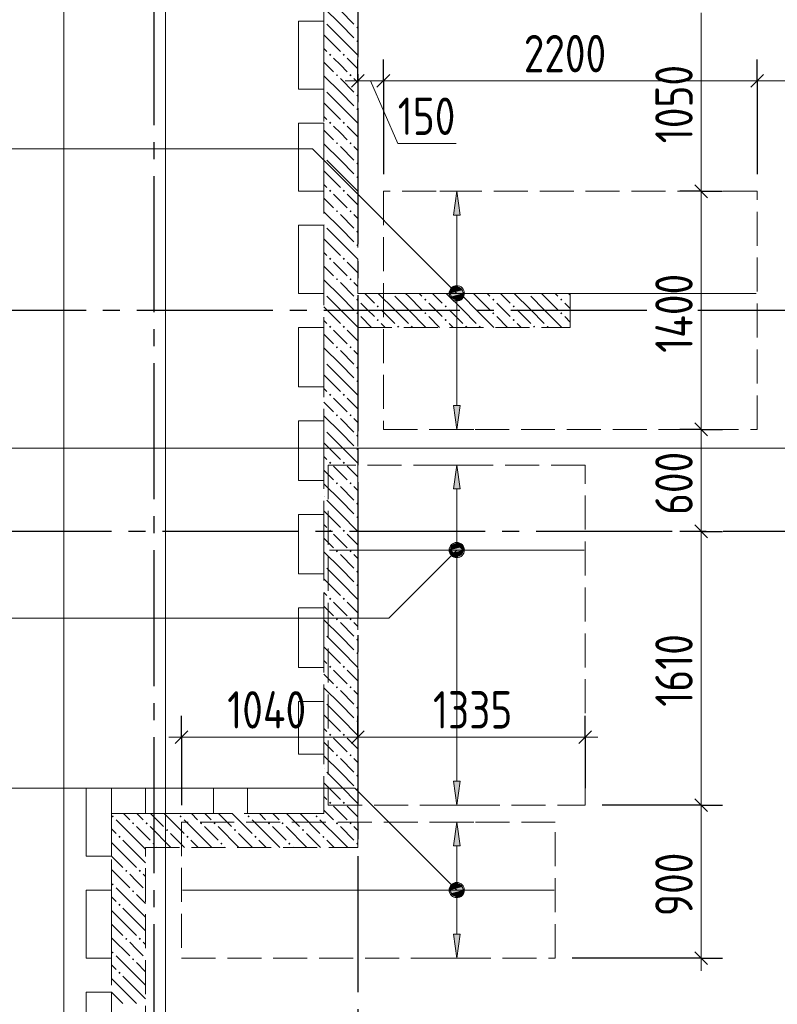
# Model space of a CAD drawing. Header units: millimetres. Extents: x 0 to 43617, y 0 to 59400.
# Tile 4 of 36: x 7134 to 11592, y 21748 to 27540. Entities that reach past the tile are written whole.
import ezdxf

# ---------------------------------------------------------------- set-up
doc = ezdxf.new("R2010")
doc.units = ezdxf.units.MM
doc.linetypes.add('______2', pattern=[270, 200, -70])
doc.linetypes.add('______5', pattern=[1100, 800, -100, 100, -100])
for name, color, linetype, lineweight in [('Standard', 7, 'Continuous', 25), ('ДОП Верх по У', 7, 'Continuous', 25), ('Оси', 40, '______5', 18), ('Позиционная метка номер позиции', 7, 'Continuous', 13), ('Примечания', 7, 'Continuous', 25)]:
    doc.layers.add(name, color=color, linetype=linetype, lineweight=lineweight)
doc.layers.add('ЖБ Перекрытие верхний уровень', color=7, linetype='Continuous', lineweight=25, true_color=0xe0e0ff)
doc.layers.add('ЖБ Стена верхний уровень', color=7, linetype='Continuous', lineweight=25, true_color=0x006e00)
doc.styles.add('GOST 2.304-81', font='txt')

msp = doc.modelspace()

# ---------------------------------------------------------------- hatches: boundary and pattern name
at = {"layer": 'ДОП Верх по У', "linetype": 'Continuous', "lineweight": 13, "transparency": 33554687}
for points in [[(9726, 26390), (9706, 26530), (9686, 26390)], [(9668.5, 25930), (9743.5, 25930), (9738.2, 25948.7)], [(9668.5, 25930), (9738.2, 25948.7), (9673.7, 25948.7)], [(9673.7, 25948.7), (9738.2, 25948.7), (9724.7, 25962.2)], [(9673.7, 25948.7), (9724.7, 25962.2), (9687.2, 25962.2)], [(9687.2, 25962.2), (9724.7, 25962.2), (9706, 25967.5)], [(9673.7, 25911.2), (9743.5, 25930), (9668.5, 25930)], [(9673.7, 25911.2), (9738.2, 25911.2), (9743.5, 25930)], [(9687.2, 25897.7), (9738.2, 25911.2), (9673.7, 25911.2)], [(9687.2, 25897.7), (9724.7, 25897.7), (9738.2, 25911.2)], [(9724.7, 25897.7), (9687.2, 25897.7), (9706, 25892.5)], [(9726, 24780), (9706, 24920), (9686, 24780)], [(9673.7, 24438.8), (9738.2, 24438.8), (9724.7, 24452.3)], [(9673.7, 24438.8), (9724.7, 24452.3), (9687.2, 24452.3)], [(9687.2, 24452.3), (9724.7, 24452.3), (9706, 24457.5)], [(9668.5, 24420), (9743.5, 24420), (9738.2, 24438.8)], [(9668.5, 24420), (9738.2, 24438.8), (9673.7, 24438.8)], [(9673.7, 24401.3), (9743.5, 24420), (9668.5, 24420)], [(9673.7, 24401.3), (9738.2, 24401.3), (9743.5, 24420)], [(9687.2, 24387.8), (9738.2, 24401.3), (9673.7, 24401.3)], [(9687.2, 24387.8), (9724.7, 24387.8), (9738.2, 24401.3)], [(9724.7, 24387.8), (9687.2, 24387.8), (9706, 24382.5)], [(9726, 22680), (9706, 22820), (9686, 22680)], [(9668.5, 22420), (9743.5, 22420), (9738.2, 22438.8)], [(9668.5, 22420), (9738.2, 22438.8), (9673.7, 22438.8)], [(9673.7, 22401.2), (9743.5, 22420), (9668.5, 22420)], [(9673.7, 22438.8), (9738.2, 22438.8), (9724.7, 22452.2)], [(9673.7, 22438.8), (9724.7, 22452.2), (9687.2, 22452.2)], [(9673.7, 22401.2), (9738.2, 22401.2), (9743.5, 22420)], [(9687.2, 22452.2), (9724.7, 22452.2), (9706, 22457.5)], [(9687.2, 22387.7), (9738.2, 22401.2), (9673.7, 22401.2)], [(9687.2, 22387.7), (9724.7, 22387.7), (9738.2, 22401.2)], [(9724.7, 22387.7), (9687.2, 22387.7), (9706, 22382.5)]]:
    msp.add_hatch(color=7, dxfattribs=at).paths.add_polyline_path(points)
for points in [[(9726, 25270), (9706, 25130), (9686, 25270)], [(9726, 23060), (9706, 22920), (9686, 23060)], [(9726, 22160), (9706, 22020), (9686, 22160)]]:
    msp.add_hatch(color=7, dxfattribs=at).paths.add_polyline_path(points, flags=16)
at = {"layer": 'ЖБ Стена верхний уровень', "linetype": 'Continuous', "lineweight": 18, "transparency": 33554687}
for points in [[(8924, 27536.6), (8927.5, 27533.1), (8924, 27529.7)], [(9114.5, 27493.1), (9121, 27499.6), (9124, 27496.6), (9124, 27489.7), (9121, 27486.6)], [(9114.5, 27413.1), (9121, 27419.6), (9124, 27416.6), (9124, 27409.7), (9121, 27406.6)], [(8954.5, 27333.1), (8960.9, 27339.6), (8967.4, 27333.1), (8960.9, 27326.6)], [(9034.5, 27333.1), (9041, 27339.6), (9047.4, 27333.1), (9041, 27326.6)], [(8994.5, 27213.1), (9001, 27219.6), (9007.5, 27213.1), (9001, 27206.6)], [(9074.5, 27213.1), (9081, 27219.6), (9087.5, 27213.1), (9081, 27206.6)], [(8924, 27136.6), (8927.5, 27133.1), (8924, 27129.7)], [(9114.5, 27093.1), (9121, 27099.6), (9124, 27096.6), (9124, 27089.7), (9121, 27086.6)], [(9114.5, 27013.1), (9121, 27019.6), (9124, 27016.6), (9124, 27009.7), (9121, 27006.6)], [(8954.5, 26933.1), (8960.9, 26939.6), (8967.4, 26933.1), (8960.9, 26926.6)], [(9034.5, 26933.1), (9041, 26939.6), (9047.4, 26933.1), (9041, 26926.6)], [(8994.5, 26813.1), (9001, 26819.6), (9007.5, 26813.1), (9001, 26806.6)], [(9074.5, 26813.1), (9081, 26819.6), (9087.5, 26813.1), (9081, 26806.6)], [(8924, 26736.6), (8927.5, 26733.1), (8924, 26729.7)], [(9114.5, 26693.1), (9121, 26699.6), (9124, 26696.6), (9124, 26689.7), (9121, 26686.6)], [(9114.5, 26613.1), (9121, 26619.6), (9124, 26616.6), (9124, 26609.7), (9121, 26606.6)], [(8954.5, 26533.1), (8960.9, 26539.6), (8967.4, 26533.1), (8960.9, 26526.6)], [(9034.5, 26533.1), (9041, 26539.6), (9047.4, 26533.1), (9041, 26526.6)], [(8994.5, 26413.1), (9001, 26419.6), (9007.5, 26413.1), (9001, 26406.6)], [(9074.5, 26413.1), (9081, 26419.6), (9087.5, 26413.1), (9081, 26406.6)], [(8924, 26336.6), (8927.5, 26333.1), (8924, 26329.7)], [(9114.5, 26293.1), (9121, 26299.6), (9124, 26296.6), (9124, 26289.7), (9121, 26286.6)], [(9114.5, 26213.1), (9121, 26219.6), (9124, 26216.6), (9124, 26209.7), (9121, 26206.6)], [(8954.5, 26133.1), (8960.9, 26139.6), (8967.4, 26133.1), (8960.9, 26126.6)], [(9034.5, 26133.1), (9041, 26139.6), (9047.4, 26133.1), (9041, 26126.6)], [(8994.5, 26013.1), (9001, 26019.6), (9007.5, 26013.1), (9001, 26006.6)], [(9074.5, 26013.1), (9081, 26019.6), (9087.5, 26013.1), (9081, 26006.6)], [(8924, 25936.6), (8927.5, 25933.1), (8924, 25929.7)], [(9114.5, 25893.1), (9121, 25899.6), (9124, 25896.6), (9124, 25889.7), (9121, 25886.6)], [(9124, 25896.6), (9127.5, 25893.1), (9124, 25889.7)], [(9324.3, 25930), (9321, 25926.6), (9317.6, 25930)], [(9514.5, 25893.1), (9521, 25899.6), (9527.5, 25893.1), (9521, 25886.6)], [(9724.3, 25930), (9721, 25926.6), (9717.6, 25930)], [(9914.5, 25893.1), (9921, 25899.6), (9927.5, 25893.1), (9921, 25886.6)], [(10124.3, 25930), (10121, 25926.6), (10117.6, 25930)], [(10314.5, 25893.1), (10321, 25899.6), (10327.5, 25893.1), (10321, 25886.6)], [(9234.5, 25853.1), (9241, 25859.6), (9247.4, 25853.1), (9241, 25846.6)], [(9634.5, 25853.1), (9641, 25859.6), (9647.4, 25853.1), (9641, 25846.6)], [(10034.5, 25853.1), (10041, 25859.6), (10047.4, 25853.1), (10041, 25846.6)], [(9114.5, 25813.1), (9121, 25819.6), (9124, 25816.6), (9124, 25809.7), (9121, 25806.6)], [(9124, 25816.6), (9127.5, 25813.1), (9124, 25809.7)], [(9234.5, 25773.1), (9241, 25779.6), (9247.4, 25773.1), (9241, 25766.6)], [(9514.5, 25813.1), (9521, 25819.6), (9527.5, 25813.1), (9521, 25806.6)], [(9634.5, 25773.1), (9641, 25779.6), (9647.4, 25773.1), (9641, 25766.6)], [(9914.5, 25813.1), (9921, 25819.6), (9927.5, 25813.1), (9921, 25806.6)], [(10034.5, 25773.1), (10041, 25779.6), (10047.4, 25773.1), (10041, 25766.6)], [(10314.5, 25813.1), (10321, 25819.6), (10327.5, 25813.1), (10321, 25806.6)], [(8954.5, 25733.1), (8960.9, 25739.6), (8967.4, 25733.1), (8960.9, 25726.6)], [(9034.5, 25733.1), (9041, 25739.6), (9047.4, 25733.1), (9041, 25726.6)], [(9354.5, 25733.1), (9360.9, 25739.6), (9367.4, 25733.1), (9364.3, 25730), (9357.6, 25730)], [(9434.5, 25733.1), (9441, 25739.6), (9447.4, 25733.1), (9444.3, 25730), (9437.6, 25730)], [(9754.5, 25733.1), (9760.9, 25739.6), (9767.4, 25733.1), (9764.3, 25730), (9757.6, 25730)], [(9834.5, 25733.1), (9841, 25739.6), (9847.4, 25733.1), (9844.3, 25730), (9837.6, 25730)], [(10154.5, 25733.1), (10160.9, 25739.6), (10167.4, 25733.1), (10164.3, 25730), (10157.6, 25730)], [(10234.5, 25733.1), (10241, 25739.6), (10247.4, 25733.1), (10244.3, 25730), (10237.6, 25730)], [(8994.5, 25613.1), (9001, 25619.6), (9007.5, 25613.1), (9001, 25606.6)], [(9074.5, 25613.1), (9081, 25619.6), (9087.5, 25613.1), (9081, 25606.6)], [(8924, 25536.6), (8927.5, 25533.1), (8924, 25529.7)], [(9114.5, 25493.1), (9121, 25499.6), (9124, 25496.6), (9124, 25489.7), (9121, 25486.6)], [(9114.5, 25413.1), (9121, 25419.6), (9124, 25416.6), (9124, 25409.7), (9121, 25406.6)], [(8954.5, 25333.1), (8960.9, 25339.6), (8967.4, 25333.1), (8960.9, 25326.6)], [(9034.5, 25333.1), (9041, 25339.6), (9047.4, 25333.1), (9041, 25326.6)], [(8994.5, 25213.1), (9001, 25219.6), (9007.5, 25213.1), (9001, 25206.6)], [(9074.5, 25213.1), (9081, 25219.6), (9087.5, 25213.1), (9081, 25206.6)], [(8924, 25136.6), (8927.5, 25133.1), (8924, 25129.7)], [(9114.5, 25093.1), (9121, 25099.6), (9124, 25096.6), (9124, 25089.7), (9121, 25086.6)], [(9114.5, 25013.1), (9121, 25019.6), (9124, 25016.6), (9124, 25009.7), (9121, 25006.6)], [(8954.5, 24933.1), (8960.9, 24939.6), (8967.4, 24933.1), (8960.9, 24926.6)], [(9034.5, 24933.1), (9041, 24939.6), (9047.4, 24933.1), (9041, 24926.6)], [(8994.5, 24813.1), (9001, 24819.6), (9007.5, 24813.1), (9001, 24806.6)], [(9074.5, 24813.1), (9081, 24819.6), (9087.5, 24813.1), (9081, 24806.6)], [(8924, 24736.6), (8927.5, 24733.1), (8924, 24729.7)], [(9114.5, 24693.1), (9121, 24699.6), (9124, 24696.6), (9124, 24689.7), (9121, 24686.6)], [(9114.5, 24613.1), (9121, 24619.6), (9124, 24616.6), (9124, 24609.7), (9121, 24606.6)], [(8954.5, 24533.1), (8960.9, 24539.6), (8967.4, 24533.1), (8960.9, 24526.6)], [(9034.5, 24533.1), (9041, 24539.6), (9047.4, 24533.1), (9041, 24526.6)], [(8994.5, 24413.1), (9001, 24419.6), (9007.5, 24413.1), (9001, 24406.6)], [(9074.5, 24413.1), (9081, 24419.6), (9087.5, 24413.1), (9081, 24406.6)], [(8924, 24336.6), (8927.5, 24333.1), (8924, 24329.7)], [(9114.5, 24293.1), (9121, 24299.6), (9124, 24296.6), (9124, 24289.7), (9121, 24286.6)], [(9114.5, 24213.1), (9121, 24219.6), (9124, 24216.6), (9124, 24209.7), (9121, 24206.6)], [(8954.5, 24133.1), (8960.9, 24139.6), (8967.4, 24133.1), (8960.9, 24126.6)], [(9034.5, 24133.1), (9041, 24139.6), (9047.4, 24133.1), (9041, 24126.6)], [(8994.5, 24013.1), (9001, 24019.6), (9007.5, 24013.1), (9001, 24006.6)], [(9074.5, 24013.1), (9081, 24019.6), (9087.5, 24013.1), (9081, 24006.6)], [(8924, 23936.6), (8927.5, 23933.1), (8924, 23929.7)], [(9114.5, 23893.1), (9121, 23899.6), (9124, 23896.6), (9124, 23889.7), (9121, 23886.6)], [(9114.5, 23813.1), (9121, 23819.6), (9124, 23816.6), (9124, 23809.7), (9121, 23806.6)], [(8954.5, 23733.1), (8960.9, 23739.6), (8967.4, 23733.1), (8960.9, 23726.6)], [(9034.5, 23733.1), (9041, 23739.6), (9047.4, 23733.1), (9041, 23726.6)], [(8994.5, 23613.1), (9001, 23619.6), (9007.5, 23613.1), (9001, 23606.6)], [(9074.5, 23613.1), (9081, 23619.6), (9087.5, 23613.1), (9081, 23606.6)], [(8924, 23536.6), (8927.5, 23533.1), (8924, 23529.7)], [(9114.5, 23493.1), (9121, 23499.6), (9124, 23496.6), (9124, 23489.7), (9121, 23486.6)], [(9114.5, 23413.1), (9121, 23419.6), (9124, 23416.6), (9124, 23409.7), (9121, 23406.6)], [(8954.5, 23333.1), (8960.9, 23339.6), (8967.4, 23333.1), (8960.9, 23326.6)], [(9034.5, 23333.1), (9041, 23339.6), (9047.4, 23333.1), (9041, 23326.6)], [(8994.5, 23213.1), (9001, 23219.6), (9007.5, 23213.1), (9001, 23206.6)], [(9074.5, 23213.1), (9081, 23219.6), (9087.5, 23213.1), (9081, 23206.6)], [(8924, 23136.6), (8927.5, 23133.1), (8924, 23129.7)], [(9114.5, 23093.1), (9121, 23099.6), (9124, 23096.6), (9124, 23089.7), (9121, 23086.6)], [(9114.5, 23013.1), (9121, 23019.6), (9124, 23016.6), (9124, 23009.7), (9121, 23006.6)], [(8954.5, 22933.1), (8960.9, 22939.6), (8967.4, 22933.1), (8960.9, 22926.6)], [(9034.5, 22933.1), (9041, 22939.6), (9047.4, 22933.1), (9041, 22926.6)], [(7674.5, 22853.1), (7681, 22859.6), (7687.5, 22853.1), (7681, 22846.6)], [(7794.5, 22813.1), (7801, 22819.6), (7807.5, 22813.1), (7801, 22806.6)], [(7874.5, 22813.1), (7881, 22819.6), (7887.5, 22813.1), (7881, 22806.6)], [(8074.5, 22853.1), (8081, 22859.6), (8087.5, 22853.1), (8081, 22846.6)], [(8194.5, 22813.1), (8201, 22819.6), (8207.5, 22813.1), (8201, 22806.6)], [(8274.5, 22813.1), (8281, 22819.6), (8287.5, 22813.1), (8281, 22806.6)], [(8474.5, 22853.1), (8481, 22859.6), (8487.5, 22853.1), (8481, 22846.6)], [(8594.5, 22813.1), (8601, 22819.6), (8607.5, 22813.1), (8601, 22806.6)], [(8674.5, 22813.1), (8681, 22819.6), (8687.5, 22813.1), (8681, 22806.6)], [(8874.5, 22853.1), (8881, 22859.6), (8887.5, 22853.1), (8881, 22846.6)], [(8994.5, 22813.1), (9001, 22819.6), (9007.5, 22813.1), (9001, 22806.6)], [(9074.5, 22813.1), (9081, 22819.6), (9087.5, 22813.1), (9081, 22806.6)], [(7994.5, 22773.1), (8001, 22779.6), (8007.5, 22773.1), (8001, 22766.6)], [(8394.5, 22773.1), (8401, 22779.6), (8407.5, 22773.1), (8401, 22766.6)], [(8794.5, 22773.1), (8801, 22779.6), (8807.5, 22773.1), (8801, 22766.6)], [(7714.5, 22733.1), (7721, 22739.6), (7727.5, 22733.1), (7721, 22726.6)], [(8114.5, 22733.1), (8121, 22739.6), (8127.5, 22733.1), (8121, 22726.6)], [(8514.5, 22733.1), (8521, 22739.6), (8527.5, 22733.1), (8521, 22726.6)], [(8914.5, 22733.1), (8921, 22739.6), (8927.5, 22733.1), (8921, 22726.6)], [(7914.5, 22693.1), (7921, 22699.6), (7927.5, 22693.1), (7921, 22686.6)], [(8314.5, 22693.1), (8321, 22699.6), (8327.5, 22693.1), (8321, 22686.6)], [(8714.5, 22693.1), (8721, 22699.6), (8727.5, 22693.1), (8721, 22686.6)], [(9114.5, 22693.1), (9121, 22699.6), (9124, 22696.6), (9124, 22689.7), (9121, 22686.6)], [(7754.5, 22533.1), (7760.9, 22539.6), (7767.4, 22533.1), (7760.9, 22526.6)], [(7834.5, 22533.1), (7841, 22539.6), (7847.4, 22533.1), (7841, 22526.6)], [(7674.5, 22453.1), (7681, 22459.6), (7687.5, 22453.1), (7681, 22446.6)], [(7794.5, 22413.1), (7801, 22419.6), (7807.5, 22413.1), (7801, 22406.6)], [(7714.5, 22333.1), (7721, 22339.6), (7727.5, 22333.1), (7721, 22326.6)], [(7754.5, 22133.1), (7760.9, 22139.6), (7767.4, 22133.1), (7760.9, 22126.6)], [(7834.5, 22133.1), (7841, 22139.6), (7847.4, 22133.1), (7841, 22126.6)], [(7674.5, 22053.1), (7681, 22059.6), (7687.5, 22053.1), (7681, 22046.6)], [(7794.5, 22013.1), (7801, 22019.6), (7807.5, 22013.1), (7801, 22006.6)], [(7714.5, 21933.1), (7721, 21939.6), (7727.5, 21933.1), (7721, 21926.6)]]:
    msp.add_hatch(color=7, dxfattribs=at).paths.add_polyline_path(points, flags=16)
at = {"layer": 'Позиционная метка номер позиции', "linetype": 'Continuous', "lineweight": 13, "transparency": 33554687}
for points in [[(9674.2, 25898.2), (9717.5, 25973.3), (9662.7, 25918.5)], [(9662.7, 25918.5), (9717.5, 25973.3), (9694.5, 25973.3)], [(9662.7, 25918.5), (9694.5, 25973.3), (9662.7, 25941.5)], [(9662.7, 25941.5), (9694.5, 25973.3), (9674.2, 25961.8)], [(9674.2, 25898.2), (9737.8, 25961.8), (9717.5, 25973.3)], [(9694.5, 25886.7), (9737.8, 25961.8), (9674.2, 25898.2)], [(9694.5, 25886.7), (9749.3, 25941.5), (9737.8, 25961.8)], [(9717.5, 25886.7), (9749.3, 25941.5), (9694.5, 25886.7)], [(9717.5, 25886.7), (9749.3, 25918.5), (9749.3, 25941.5)], [(9749.3, 25918.5), (9717.5, 25886.7), (9737.8, 25898.2)], [(9737.8, 24388.2), (9674.2, 24451.8), (9662.7, 24431.5)], [(9749.3, 24408.5), (9694.5, 24463.3), (9674.2, 24451.8)], [(9749.3, 24408.5), (9674.2, 24451.8), (9737.8, 24388.2)], [(9749.3, 24431.5), (9717.5, 24463.3), (9694.5, 24463.3)], [(9749.3, 24431.5), (9694.5, 24463.3), (9749.3, 24408.5)], [(9717.5, 24463.3), (9749.3, 24431.5), (9737.8, 24451.8)], [(9737.8, 24388.2), (9662.7, 24431.5), (9717.5, 24376.7)], [(9717.5, 24376.7), (9662.7, 24431.5), (9662.7, 24408.5)], [(9717.5, 24376.7), (9662.7, 24408.5), (9694.5, 24376.7)], [(9694.5, 24376.7), (9662.7, 24408.5), (9674.2, 24388.2)], [(9674.2, 22388.2), (9717.5, 22463.3), (9662.7, 22408.5)], [(9662.7, 22408.5), (9717.5, 22463.3), (9694.5, 22463.3)], [(9662.7, 22408.5), (9694.5, 22463.3), (9662.7, 22431.5)], [(9662.7, 22431.5), (9694.5, 22463.3), (9674.2, 22451.8)], [(9674.2, 22388.2), (9737.8, 22451.8), (9717.5, 22463.3)], [(9694.5, 22376.7), (9737.8, 22451.8), (9674.2, 22388.2)], [(9694.5, 22376.7), (9749.3, 22431.5), (9737.8, 22451.8)], [(9717.5, 22376.7), (9749.3, 22431.5), (9694.5, 22376.7)], [(9717.5, 22376.7), (9749.3, 22408.5), (9749.3, 22431.5)], [(9749.3, 22408.5), (9717.5, 22376.7), (9737.8, 22388.2)]]:
    msp.add_hatch(color=7, dxfattribs=at).paths.add_polyline_path(points)

# ---------------------------------------------------------------- linework, layer by layer
at = {"layer": 'Standard', "color": 7, "linetype": 'Continuous', "lineweight": 13, "transparency": 33554687}
for p, q in [((11144.3, 27580), (11144.3, 26530)), ((9124, 27180), (9049, 27180)), ((9274, 27180), (9124, 27180)), ((9199, 27180), (9358.5, 26811.5)), ((11474, 27180), (9274, 27180)), ((9358.5, 26811.5), (9702.6, 26811.5)), ((11144.3, 26530), (11144.3, 25130)), ((11144.3, 25130), (11144.3, 24530)), ((11144.3, 24530), (11144.3, 22920.1)), ((8086, 23320.1), (8011, 23320.1)), ((9124, 23320.1), (8086, 23320.1)), ((10461, 23320.1), (9124, 23320.1)), ((10461, 23320.1), (10536, 23320.1)), ((11144.3, 22920.1), (11144.3, 22020)), ((11144.3, 22020), (11144.3, 21945))]:
    msp.add_line(p, q, dxfattribs=at)
at = {"layer": 'Standard', "color": 251, "linetype": 'Continuous', "lineweight": -3, "true_color": 0x656565, "transparency": 33554687}
for p, q in [((9124, 27180), (9124, 27305)), ((9274, 27180), (9274, 27305)), ((11474, 27180), (11474, 27305)), ((9124, 27180), (9124, 27055)), ((9124, 27180), (9124, 27180)), ((9274, 27180), (9274, 27055)), ((9274, 27180), (9274, 26630)), ((11474, 27180), (11474, 27055)), ((11144.3, 26530), (11019.3, 26530)), ((11144.3, 26530), (11269.2, 26530)), ((11144.3, 26530), (11144.3, 26530)), ((11144.3, 25130), (11019.3, 25130)), ((11144.3, 25130), (11269.2, 25130)), ((11144.3, 25130), (11144.3, 25130)), ((11144.3, 24530), (11019.3, 24530)), ((11144.3, 24530), (11269.2, 24530)), ((11144.3, 24530), (11144.3, 24530)), ((8086, 23320.1), (8086, 23445.1)), ((9124, 23320.1), (9124, 23445.1)), ((10461, 23320.1), (10461, 23445.1)), ((8086, 23320.1), (8086, 23195.1)), ((8086, 23320.1), (8086, 22920)), ((9124, 23320.1), (9124, 23195.1)), ((9124, 23320.1), (9124, 23020.1)), ((10461, 23320.1), (10461, 23195.1)), ((10461, 23320.1), (10461, 23020.1)), ((11144.3, 22920.1), (11019.3, 22920.1)), ((11144.3, 22920.1), (11269.2, 22920.1)), ((11144.3, 22020), (10386, 22020)), ((11144.3, 22020), (11019.3, 22020)), ((11144.3, 22020), (11269.2, 22020))]:
    msp.add_line(p, q, dxfattribs=at)
at = {"layer": 'Standard', "color": 7, "linetype": 'Continuous', "lineweight": 25, "transparency": 33554687}
for p, q in [((9161.5, 27217.5), (9086.5, 27142.5)), ((9311.5, 27217.5), (9236.5, 27142.5)), ((11511.5, 27217.5), (11436.5, 27142.5)), ((11106.7, 26567.5), (11181.8, 26492.5)), ((11106.7, 25167.5), (11181.8, 25092.5)), ((11106.7, 24567.5), (11181.8, 24492.5)), ((8123.5, 23357.6), (8048.5, 23282.6)), ((9161.5, 23357.6), (9086.5, 23282.6)), ((10498.5, 23357.6), (10423.5, 23282.6)), ((11106.7, 22957.6), (11181.8, 22882.6)), ((11106.7, 22057.5), (11181.8, 21982.5))]:
    msp.add_line(p, q, dxfattribs=at)
at = {"layer": 'Standard', "color": 254, "linetype": 'Continuous', "lineweight": 13, "true_color": 0xc4c4ff, "transparency": 33554687}
msp.add_lwpolyline([(7992, 10698), (32674, 10698), (32674, 56820), (7992, 56820), (7992, 10698)], dxfattribs=at)
at = {"layer": 'Standard', "color": 251, "linetype": 'Continuous', "lineweight": -3, "true_color": 0x656565, "transparency": 33554687}
for points in [[(11474, 27180), (11474, 26995.5), (11474, 26995.5), (11474, 26630)], [(11144.3, 22920.1), (11127.3, 22920.1), (11127.3, 22920.1), (10561, 22920.1)]]:
    msp.add_lwpolyline(points, dxfattribs=at)
at = {"layer": 'Standard', "color": 7, "linetype": 'Continuous', "lineweight": 13, "transparency": 33554687}
msp.add_lwpolyline([(13983.1, 27180), (13488.4, 27180), (13488.4, 27180), (11474, 27180)], dxfattribs=at)
at = {"layer": 'ДОП Верх по У', "color": 251, "linetype": 'Continuous', "lineweight": 13, "true_color": 0x494949, "transparency": 33554687}
for p, q in [((9706, 26530), (9606, 26530)), ((9706, 26530), (9686, 26390)), ((9726, 26390), (9706, 26530)), ((9706, 26530), (9806, 26530)), ((9706, 26530), (9706, 26530)), ((9686, 26390), (9726, 26390)), ((9706, 25960), (9706, 26390)), ((9668.5, 25930), (9668.5, 25930)), ((9706, 25270), (9706, 25900)), ((9743.5, 25930), (9743.5, 25930)), ((9706, 25130), (9686, 25270)), ((9686, 25270), (9726, 25270)), ((9726, 25270), (9706, 25130)), ((9706, 25130), (9606, 25130)), ((9706, 25130), (9806, 25130)), ((9706, 25130), (9706, 25130)), ((9706, 24920), (9606, 24920)), ((9706, 24920), (9686, 24780)), ((9726, 24780), (9706, 24920)), ((9706, 24920), (9806, 24920)), ((9706, 24920), (9706, 24920)), ((9686, 24780), (9726, 24780)), ((9706, 24450), (9706, 24780)), ((9668.5, 24420), (9668.5, 24420)), ((9706, 23060), (9706, 24390)), ((9743.5, 24420), (9743.5, 24420)), ((9706, 22920), (9686, 23060)), ((9686, 23060), (9726, 23060)), ((9726, 23060), (9706, 22920)), ((9706, 22920), (9606, 22920)), ((9706, 22920), (9806, 22920)), ((9706, 22920), (9706, 22920)), ((9706, 22820), (9606, 22820)), ((9706, 22820), (9686, 22680)), ((9726, 22680), (9706, 22820)), ((9706, 22820), (9806, 22820)), ((9706, 22820), (9706, 22820)), ((9686, 22680), (9726, 22680)), ((9706, 22450), (9706, 22680)), ((9668.5, 22420), (9668.5, 22420)), ((9743.5, 22420), (9743.5, 22420)), ((9706, 22160), (9706, 22390)), ((9706, 22020), (9686, 22160)), ((9686, 22160), (9726, 22160)), ((9726, 22160), (9706, 22020)), ((9706, 22020), (9606, 22020)), ((9706, 22020), (9806, 22020)), ((9706, 22020), (9706, 22020))]:
    msp.add_line(p, q, dxfattribs=at)
at = {"layer": 'ДОП Верх по У', "color": 7, "linetype": 'Continuous', "lineweight": 18, "transparency": 33554687}
for p, q in [((11468, 25930), (9280, 25930)), ((10456, 24420), (8956, 24420)), ((8092, 22420), (10280, 22420))]:
    msp.add_line(p, q, dxfattribs=at)
at = {"layer": 'ДОП Верх по У', "color": 251, "linetype": 'Continuous', "lineweight": 13, "true_color": 0x494949, "transparency": 33554687}
for centre in [(9706, 25930), (9706, 24420), (9706, 22420)]:
    msp.add_circle(centre, 37.5, dxfattribs=at)
at = {"layer": 'ЖБ Перекрытие верхний уровень', "color": 7, "linetype": 'Continuous', "lineweight": 18, "transparency": 33554687}
for p, q in [((7394, 57220), (7394, 22670)), ((8774, 27130), (8774, 27530)), ((8774, 27530), (8924, 27530)), ((8924, 27530), (8924, 27130)), ((8924, 27130), (8774, 27130)), ((8774, 26530), (8774, 26930)), ((8774, 26930), (8924, 26930)), ((8924, 26930), (8924, 26530)), ((8924, 26530), (8774, 26530)), ((8774, 26330), (8924, 26330)), ((8774, 25930), (8774, 26330)), ((8924, 26330), (8924, 25930)), ((8924, 25930), (8774, 25930)), ((8774, 25380), (8774, 25730)), ((8774, 25730), (8924, 25730)), ((8924, 25730), (8924, 25380)), ((8924, 25380), (8774, 25380)), ((8774, 25180), (8924, 25180)), ((8774, 24830), (8774, 25180)), ((8924, 25180), (8924, 24830)), ((8924, 24830), (8774, 24830)), ((8774, 24630), (8924, 24630)), ((8774, 24280), (8774, 24630)), ((8924, 24630), (8924, 24280)), ((8924, 24280), (8774, 24280)), ((8774, 24080), (8924, 24080)), ((8774, 23730), (8774, 24080)), ((8924, 24080), (8924, 23730)), ((8924, 23730), (8774, 23730)), ((8774, 23220), (8774, 23530)), ((8774, 23530), (8924, 23530)), ((8924, 23530), (8924, 23220)), ((8924, 23220), (8774, 23220)), ((7524, 22670), (7524, 23020)), ((7524, 23020), (7674, 23020)), ((7674, 23020), (7674, 22670)), ((7874, 22870), (7874, 23020)), ((7874, 23020), (8274, 23020)), ((8274, 23020), (8274, 22870)), ((8474, 22870), (8474, 23020)), ((8474, 23020), (8924, 23020)), ((8924, 23020), (8924, 22870)), ((8274, 22870), (7874, 22870)), ((8924, 22870), (8474, 22870)), ((7394, 22670), (7394, 20799.6)), ((7524, 22620), (7524, 22670)), ((7674, 22670), (7674, 22620)), ((7674, 22620), (7524, 22620)), ((7524, 22020), (7524, 22420)), ((7524, 22420), (7674, 22420)), ((7674, 22420), (7674, 22020)), ((7674, 22020), (7524, 22020)), ((7524, 21475), (7524, 21820)), ((7524, 21820), (7674, 21820)), ((7674, 21820), (7674, 21475))]:
    msp.add_line(p, q, dxfattribs=at)
at = {"layer": 'ЖБ Стена верхний уровень', "color": 251, "linetype": '______2', "lineweight": 13, "true_color": 0x656565, "transparency": 33554687}
for p, q in [((9124, 25930), (9124, 29230)), ((8924, 29030), (8924, 22870)), ((10374, 25930), (9124, 25930)), ((10374, 25730), (10374, 25930)), ((9124, 25730), (10374, 25730)), ((9124, 22870), (9124, 25730)), ((7874, 22870), (7674, 22870)), ((7674, 22870), (7674, 20915.5)), ((8924, 22870), (7874, 22870)), ((9124, 22670), (9124, 22870)), ((7874, 20998.4), (7874, 22670)), ((7874, 22670), (9124, 22670))]:
    msp.add_line(p, q, dxfattribs=at)
at = {"layer": 'ЖБ Стена верхний уровень', "color": 9, "linetype": 'Continuous', "lineweight": 18, "true_color": 0xc7c7c7, "transparency": 33554687}
for p, q in [((9021, 27513.1), (8924, 27610.1)), ((9021, 27593.1), (9101, 27513.1)), ((8941, 27513.1), (9021, 27433.1)), ((9021, 27513.1), (9101, 27433.1)), ((8941, 27433.1), (8924, 27450.1)), ((8941, 27433.1), (9021, 27353.1)), ((9021, 27433.1), (9124, 27330.1)), ((8924, 27370.1), (8941, 27353.1)), ((8924, 27290.1), (8981, 27233.1)), ((9021, 27273.1), (8981, 27313.1)), ((9060.9, 27313.1), (9124, 27250.1)), ((9060.9, 27233.1), (9021, 27273.1)), ((9021, 27113.1), (8924, 27210.1)), ((9021, 27193.1), (9101, 27113.1)), ((9101, 27193.1), (9124, 27170.1)), ((8941, 27113.1), (9021, 27033.1)), ((9021, 27113.1), (9101, 27033.1)), ((8941, 27033.1), (8924, 27050.1)), ((8941, 27033.1), (9021, 26953.1)), ((9021, 27033.1), (9124, 26930.1)), ((8924, 26970.1), (8941, 26953.1)), ((8924, 26890.1), (8981, 26833.1)), ((9021, 26873.1), (8981, 26913.1)), ((9060.9, 26833.1), (9021, 26873.1)), ((9060.9, 26913.1), (9124, 26850.1)), ((9021, 26713.1), (8924, 26810.1)), ((9021, 26793.1), (9101, 26713.1)), ((9101, 26793.1), (9124, 26770.1)), ((8941, 26713.1), (9021, 26633.1)), ((9021, 26713.1), (9101, 26633.1)), ((8941, 26633.1), (8924, 26650.1)), ((8941, 26633.1), (9021, 26553.1)), ((9021, 26633.1), (9124, 26530.1)), ((8924, 26570.1), (8941, 26553.1)), ((8924, 26490.1), (8981, 26433.1)), ((9021, 26473.1), (8981, 26513.1)), ((9060.9, 26433.1), (9021, 26473.1)), ((9060.9, 26513.1), (9124, 26450.1)), ((9021, 26313.1), (8924, 26410.1)), ((9021, 26393.1), (9101, 26313.1)), ((9101, 26393.1), (9124, 26370.1)), ((8941, 26313.1), (9021, 26233.1)), ((9021, 26313.1), (9101, 26233.1)), ((8941, 26233.1), (8924, 26250.1)), ((8941, 26233.1), (9021, 26153.1)), ((9021, 26233.1), (9124, 26130.1)), ((8924, 26170.1), (8941, 26153.1)), ((8924, 26090.1), (8981, 26033.1)), ((9021, 26073.1), (8981, 26113.1)), ((9060.9, 26033.1), (9021, 26073.1)), ((9060.9, 26113.1), (9124, 26050.1)), ((9021, 25913.1), (8924, 26010.1)), ((9021, 25993.1), (9101, 25913.1)), ((9101, 25993.1), (9124, 25970.1)), ((8941, 25913.1), (9021, 25833.1)), ((9021, 25913.1), (9101, 25833.1)), ((9164.1, 25930), (9221, 25873.1)), ((9341, 25833.1), (9244.1, 25930)), ((9341, 25913.1), (9421, 25833.1)), ((9421, 25913.1), (9404.1, 25930)), ((9421, 25913.1), (9501, 25833.1)), ((9484.1, 25930), (9501, 25913.1)), ((9564.1, 25930), (9621, 25873.1)), ((9741, 25833.1), (9644.1, 25930)), ((9741, 25913.1), (9821, 25833.1)), ((9821, 25913.1), (9804.1, 25930)), ((9821, 25913.1), (9901, 25833.1)), ((9884.1, 25930), (9901, 25913.1)), ((9964.1, 25930), (10021, 25873.1)), ((10141, 25833.1), (10044.1, 25930)), ((10141, 25913.1), (10221, 25833.1)), ((10221, 25913.1), (10204.1, 25930)), ((10221, 25913.1), (10301, 25833.1)), ((10284.1, 25930), (10301, 25913.1)), ((10364.1, 25930), (10374, 25920.1)), ((8941, 25833.1), (8924, 25850.1)), ((8941, 25833.1), (9021, 25753.1)), ((9021, 25833.1), (9124, 25730.1)), ((9181, 25833.1), (9141, 25873.1)), ((9221, 25793.1), (9181, 25833.1)), ((9260.9, 25833.1), (9341, 25753.1)), ((9341, 25833.1), (9421, 25753.1)), ((9421, 25833.1), (9524.1, 25730)), ((9581, 25833.1), (9541, 25873.1)), ((9621, 25793.1), (9581, 25833.1)), ((9660.9, 25833.1), (9741, 25753.1)), ((9741, 25833.1), (9821, 25753.1)), ((9821, 25833.1), (9924.1, 25730)), ((9981, 25833.1), (9941, 25873.1)), ((10021, 25793.1), (9981, 25833.1)), ((10060.9, 25833.1), (10141, 25753.1)), ((10141, 25833.1), (10221, 25753.1)), ((10221, 25833.1), (10324.1, 25730)), ((10374, 25840.1), (10341, 25873.1)), ((9141, 25793.1), (9204.1, 25730)), ((9541, 25793.1), (9604.1, 25730)), ((9941, 25793.1), (10004.1, 25730)), ((10341, 25793.1), (10374, 25760.1)), ((8924, 25770.1), (8941, 25753.1)), ((9124, 25730.1), (9124.1, 25730)), ((9260.9, 25753.1), (9284.1, 25730)), ((9660.9, 25753.1), (9684.1, 25730)), ((10060.9, 25753.1), (10084.1, 25730)), ((8924, 25690.1), (8981, 25633.1)), ((9021, 25673.1), (8981, 25713.1)), ((9060.9, 25633.1), (9021, 25673.1)), ((9060.9, 25713.1), (9124, 25650.1)), ((9021, 25513.1), (8924, 25610.1)), ((9021, 25593.1), (9101, 25513.1)), ((9101, 25593.1), (9124, 25570.1)), ((8941, 25513.1), (9021, 25433.1)), ((9021, 25513.1), (9101, 25433.1)), ((8941, 25433.1), (8924, 25450.1)), ((8941, 25433.1), (9021, 25353.1)), ((9021, 25433.1), (9124, 25330.1)), ((8924, 25370.1), (8941, 25353.1)), ((9021, 25273.1), (8981, 25313.1)), ((9060.9, 25313.1), (9124, 25250.1)), ((8924, 25290.1), (8981, 25233.1)), ((9060.9, 25233.1), (9021, 25273.1)), ((9021, 25113.1), (8924, 25210.1)), ((9021, 25193.1), (9101, 25113.1)), ((9101, 25193.1), (9124, 25170.1)), ((8941, 25113.1), (9021, 25033.1)), ((9021, 25113.1), (9101, 25033.1)), ((8941, 25033.1), (8924, 25050.1)), ((8941, 25033.1), (9021, 24953.1)), ((9021, 25033.1), (9124, 24930.1)), ((8924, 24970.1), (8941, 24953.1)), ((9021, 24873.1), (8981, 24913.1)), ((9060.9, 24913.1), (9124, 24850.1)), ((8924, 24890.1), (8981, 24833.1)), ((9060.9, 24833.1), (9021, 24873.1)), ((9021, 24713.1), (8924, 24810.1)), ((9021, 24793.1), (9101, 24713.1)), ((9101, 24793.1), (9124, 24770.1)), ((8941, 24713.1), (9021, 24633.1)), ((9021, 24713.1), (9101, 24633.1)), ((8941, 24633.1), (8924, 24650.1)), ((8941, 24633.1), (9021, 24553.1)), ((9021, 24633.1), (9124, 24530.1)), ((8924, 24570.1), (8941, 24553.1)), ((9021, 24473.1), (8981, 24513.1)), ((9060.9, 24513.1), (9124, 24450.1)), ((8924, 24490.1), (8981, 24433.1)), ((9060.9, 24433.1), (9021, 24473.1)), ((9021, 24313.1), (8924, 24410.1)), ((9021, 24393.1), (9101, 24313.1)), ((9101, 24393.1), (9124, 24370.1)), ((8941, 24313.1), (9021, 24233.1)), ((9021, 24313.1), (9101, 24233.1)), ((8941, 24233.1), (8924, 24250.1)), ((8941, 24233.1), (9021, 24153.1)), ((9021, 24233.1), (9124, 24130.1)), ((8924, 24170.1), (8941, 24153.1)), ((9021, 24073.1), (8981, 24113.1)), ((9060.9, 24113.1), (9124, 24050.1)), ((8924, 24090.1), (8981, 24033.1)), ((9060.9, 24033.1), (9021, 24073.1)), ((9021, 23913.1), (8924, 24010.1)), ((9021, 23993.1), (9101, 23913.1)), ((9101, 23993.1), (9124, 23970.1)), ((8941, 23913.1), (9021, 23833.1)), ((9021, 23913.1), (9101, 23833.1)), ((8941, 23833.1), (8924, 23850.1)), ((8941, 23833.1), (9021, 23753.1)), ((9021, 23833.1), (9124, 23730.1)), ((8924, 23770.1), (8941, 23753.1)), ((8924, 23690.1), (8981, 23633.1)), ((9021, 23673.1), (8981, 23713.1)), ((9060.9, 23713.1), (9124, 23650.1)), ((9060.9, 23633.1), (9021, 23673.1)), ((9021, 23513.1), (8924, 23610.1)), ((9021, 23593.1), (9101, 23513.1)), ((9101, 23593.1), (9124, 23570.1)), ((8941, 23513.1), (9021, 23433.1)), ((9021, 23513.1), (9101, 23433.1)), ((8941, 23433.1), (8924, 23450.1)), ((8941, 23433.1), (9021, 23353.1)), ((9021, 23433.1), (9124, 23330.1)), ((8924, 23370.1), (8941, 23353.1)), ((8924, 23290.1), (8981, 23233.1)), ((9021, 23273.1), (8981, 23313.1)), ((9060.9, 23313.1), (9124, 23250.1)), ((9060.9, 23233.1), (9021, 23273.1)), ((9021, 23113.1), (8924, 23210.1)), ((9021, 23193.1), (9101, 23113.1)), ((9101, 23193.1), (9124, 23170.1)), ((8941, 23113.1), (9021, 23033.1)), ((9021, 23113.1), (9101, 23033.1)), ((8941, 23033.1), (8924, 23050.1)), ((8941, 23033.1), (9021, 22953.1)), ((9021, 23033.1), (9124, 22930.1)), ((8924, 22970.1), (8941, 22953.1)), ((8924, 22890.1), (8944.1, 22870)), ((9021, 22873.1), (8981, 22913.1)), ((9060.9, 22913.1), (9104.1, 22870)), ((7821, 22713.1), (7701, 22833.1)), ((7744.1, 22870), (7781, 22833.1)), ((7860.9, 22833.1), (7824.1, 22870)), ((7904.1, 22870), (7981, 22793.1)), ((7984.1, 22870), (8101, 22753.1)), ((8221, 22713.1), (8101, 22833.1)), ((8144.1, 22870), (8181, 22833.1)), ((8260.9, 22833.1), (8224.1, 22870)), ((8304.1, 22870), (8381, 22793.1)), ((8384.1, 22870), (8501, 22753.1)), ((8621, 22713.1), (8501, 22833.1)), ((8544.1, 22870), (8581, 22833.1)), ((8660.9, 22833.1), (8624.1, 22870)), ((8704.1, 22870), (8781, 22793.1)), ((8784.1, 22870), (8901, 22753.1)), ((9021, 22713.1), (8901, 22833.1)), ((8944.1, 22870), (8981, 22833.1)), ((9024.1, 22870), (9021, 22873.1)), ((9060.9, 22833.1), (9024.1, 22870)), ((9104.1, 22870), (9124, 22850.1)), ((7674, 22780.1), (7701, 22753.1)), ((7821, 22793.1), (7874, 22740.1)), ((7901, 22793.1), (8021, 22673.1)), ((8221, 22793.1), (8301, 22713.1)), ((8301, 22793.1), (8421, 22673.1)), ((8621, 22793.1), (8701, 22713.1)), ((8701, 22793.1), (8821, 22673.1)), ((9021, 22793.1), (9101, 22713.1)), ((9101, 22793.1), (9124, 22770.1)), ((7741, 22713.1), (7821, 22633.1)), ((7821, 22713.1), (7874, 22660.1)), ((7874, 22740.1), (7901, 22713.1)), ((8104.1, 22670), (8021, 22753.1)), ((8141, 22713.1), (8184.1, 22670)), ((8221, 22713.1), (8264.1, 22670)), ((8504.1, 22670), (8421, 22753.1)), ((8541, 22713.1), (8584.1, 22670)), ((8621, 22713.1), (8664.1, 22670)), ((8904.1, 22670), (8821, 22753.1)), ((8941, 22713.1), (8984.1, 22670)), ((9021, 22713.1), (9064.1, 22670)), ((7741, 22633.1), (7674, 22700.1)), ((7944.1, 22670), (7941, 22673.1)), ((8344.1, 22670), (8341, 22673.1)), ((8744.1, 22670), (8741, 22673.1)), ((7674, 22620.1), (7741, 22553.1)), ((7741, 22633.1), (7821, 22553.1)), ((7821, 22633.1), (7874, 22580.1)), ((7674, 22540.1), (7781, 22433.1)), ((7821, 22473.1), (7781, 22513.1)), ((7860.9, 22433.1), (7821, 22473.1)), ((7860.9, 22513.1), (7874, 22500.1)), ((7821, 22313.1), (7701, 22433.1)), ((7674, 22380.1), (7701, 22353.1)), ((7821, 22393.1), (7874, 22340.1)), ((7741, 22233.1), (7674, 22300.1)), ((7741, 22313.1), (7821, 22233.1)), ((7821, 22313.1), (7874, 22260.1)), ((7674, 22220.1), (7741, 22153.1)), ((7741, 22233.1), (7821, 22153.1)), ((7821, 22233.1), (7874, 22180.1)), ((7674, 22140.1), (7781, 22033.1)), ((7821, 22073.1), (7781, 22113.1)), ((7860.9, 22033.1), (7821, 22073.1)), ((7860.9, 22113.1), (7874, 22100.1)), ((7821, 21913.1), (7701, 22033.1)), ((7674, 21980.1), (7701, 21953.1)), ((7821, 21993.1), (7874, 21940.1)), ((7741, 21833.1), (7674, 21900.1)), ((7741, 21913.1), (7821, 21833.1)), ((7821, 21913.1), (7874, 21860.1)), ((7674, 21820.1), (7741, 21753.1)), ((7741, 21833.1), (7821, 21753.1)), ((7821, 21833.1), (7874, 21780.1))]:
    msp.add_line(p, q, dxfattribs=at)
at = {"layer": 'Оси', "color": 8, "linetype": '______5', "lineweight": -3, "transparency": 33554687}
for p, q in [((9124, 57820), (9124, 7100)), ((7924, 57420), (7924, 7100)), ((29524, 25830), (3600, 25830)), ((34074, 24530), (3600, 24530)), ((34074, 24530), (3600, 24530))]:
    msp.add_line(p, q, dxfattribs=at)
at = {"layer": 'Позиционная метка номер позиции', "color": 7, "linetype": 'Continuous', "lineweight": 13, "transparency": 33554687}
for p, q in [((9674.2, 25961.8), (9674.2, 25961.8)), ((9737.8, 25961.8), (9737.8, 25961.8)), ((9674.2, 25898.2), (9674.2, 25898.2)), ((9737.8, 25898.2), (9737.8, 25898.2)), ((9674.2, 24451.8), (9674.2, 24451.8)), ((9737.8, 24451.8), (9737.8, 24451.8)), ((9674.2, 24388.2), (9674.2, 24388.2)), ((9737.8, 24388.2), (9737.8, 24388.2)), ((9674.2, 22451.8), (9674.2, 22451.8)), ((9737.8, 22451.8), (9737.8, 22451.8)), ((9674.2, 22388.2), (9674.2, 22388.2)), ((9737.8, 22388.2), (9737.8, 22388.2))]:
    msp.add_line(p, q, dxfattribs=at)
for points in [[(9706, 25930), (8856, 26780), (4920.5, 26780)], [(13226, 25830), (12886.6, 25490.6), (12886.6, 25020), (4920.5, 25020)], [(9706, 24420), (9306, 24020), (4920.5, 24020)], [(9706, 22420), (9106, 23020), (4920.5, 23020)]]:
    msp.add_lwpolyline(points, dxfattribs=at)
for centre in [(9706, 25930), (9706, 24420), (9706, 22420)]:
    msp.add_circle(centre, 45, dxfattribs=at)
at = {"layer": 'Примечания', "color": 7, "linetype": '______2', "lineweight": 18, "transparency": 33554687}
for p, q in [((11474, 26530), (9274, 26530)), ((9274, 26530), (9274, 25130)), ((11474, 25130), (11474, 26530)), ((9274, 25130), (11474, 25130)), ((10461, 24920), (8949, 24920)), ((8949, 24920), (8949, 22920.1)), ((10461, 22920.1), (10461, 24920)), ((8949, 22920.1), (10461, 22920.1)), ((10286, 22820), (8086, 22820)), ((8086, 22820), (8086, 22020)), ((10286, 22020), (10286, 22820)), ((8086, 22020), (10286, 22020))]:
    msp.add_line(p, q, dxfattribs=at)

# ---------------------------------------------------------------- texts
at = {"layer": 'Standard', "color": 7, "linetype": 'Continuous', "lineweight": 25, "transparency": 33554687, "char_height": 220, "attachment_point": 7, "style": 'GOST 2.304-81'}
for s, insert, width in [('2200', (10100.3, 27230), 672.622), ('150', (9358.5, 26861.5), 469.503), ('1040', (8354.8, 23370.1), 625.735), ('1335', (9565.8, 23370.1), 579.012)]:
    msp.add_mtext(s, dxfattribs=dict(at, insert=insert, width=width))
at = {"layer": 'Standard', "color": 7, "linetype": 'Continuous', "lineweight": 25, "transparency": 33554687, "char_height": 220, "attachment_point": 7, "rotation": 90, "style": 'GOST 2.304-81'}
for s, insert, width in [('1050', (11094.2, 26812.6), 610.159), ('1400', (11094.2, 25579.8), 625.741), ('600', (11094.2, 24626.7), 531.967), ('1610', (11094.2, 23498.3), 578.854), ('900', (11094.2, 22266.7), 531.967)]:
    msp.add_mtext(s, dxfattribs=dict(at, insert=insert, width=width))

doc.saveas('drawing.dxf')
